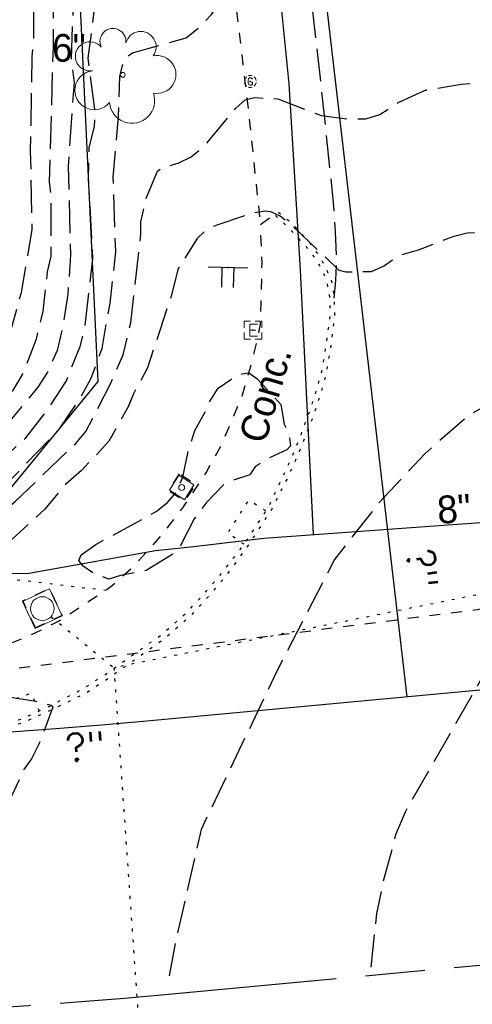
# Model space of a CAD drawing. Extents: x 2462993 to 2469231, y 263261 to 263931.
# Tile 111 of 116: x 2468876 to 2468922, y 263311 to 263410. Entities that reach past the tile are written whole.
import ezdxf
from ezdxf.enums import TextEntityAlignment as Align

# ---------------------------------------------------------------- set-up
doc = ezdxf.new("R2010")
doc.units = 0
doc.header["$LTSCALE"] = 20
doc.header["$MEASUREMENT"] = 0
for name, pattern in [('CL', [2, 0.3, -0.15, 1.4, -0.15]), ('gasex', [0]), ('OhDOT_USTN1', [0.055, 0.014, -0.041]), ('OhDOT_USTN3', [0.22, 0.165, -0.055]), ('OhDOT_USTN5', [0.11, 0.055, -0.055]), ('rowex', [0]), ('waterex', [0])]:
    doc.linetypes.add(name, pattern=pattern)
for name, color, linetype in [('_DBA-EX-IPF', 7, 'Continuous'), ('DR_X_Erosion_Control', 7, 'OhDOT_USTN1'), ('DR_X_Storm_Sewer', 151, 'OhDOT_USTN5'), ('DT_X_Contour_Major', 132, 'OhDOT_USTN3'), ('DT_X_Contour_Minor', 136, 'OhDOT_USTN3'), ('PV_X_Curb', 120, 'OhDOT_USTN1'), ('PV_X_Curb_Ramp', 120, 'OhDOT_USTN1'), ('PV_X_Driveway', 7, 'OhDOT_USTN5'), ('PV_X_EOP', 7, 'OhDOT_USTN3'), ('PV_X_Text', 7, 'Continuous'), ('PV_X_Walk', 120, 'OhDOT_USTN5'), ('RD_X_Concrete_Pad', 9, 'OhDOT_USTN5'), ('RW_X_CL', 6, 'CL'), ('RW_X_Fee_RW', 6, 'rowex'), ('SG_X_Poles', 7, 'Continuous'), ('SG_X_Wiring', 1, 'OhDOT_USTN1'), ('SN_X_Public', 3, 'Continuous'), ('UT_X_Electric_Cells', 1, 'Continuous'), ('UT_X_Gas', 2, 'gasex'), ('UT_X_Gas_Cells', 2, 'Continuous'), ('UT_X_Gas_Text', 7, 'Continuous'), ('UT_X_Water', 133, 'waterex'), ('UT_X_Water_Text', 7, 'Continuous'), ('VG_X_Cells', 3, 'Continuous'), ('VG_X_Text', 7, 'Continuous')]:
    doc.layers.add(name, color=color, linetype=linetype)
doc.layers.add('UT_X_Electric_Cells(Construction)', color=1, linetype='Continuous', lineweight=0)
doc.layers.add('UT_X_Gas_Cells(Construction)', color=2, linetype='Continuous', lineweight=0)
doc.styles.add('Simplex Normal (0.14)', font='Simplex.shx')
doc.styles.add('Straight Normal (0.14) Font 30', font='font30.shx', dxfattribs={"height": 0.14})
doc.styles.add('Straight-Normal', font='font30.shx', dxfattribs={"height": 0.14})

# ---------------------------------------------------------------- blocks, each defined once
blk = doc.blocks.new('TREE')
at = {"layer": 'VG_X_Cells', "color": 3, "linetype": 'Continuous', "lineweight": 0}
blk.add_circle((0, 0), 0.012, dxfattribs=at)
for centre, radius, start, end in [((-0.0492, 0.1684), 0.0658, 354.0047, 205.9741), ((0.0913, 0.1415), 0.0776, 323.83, 165.0376), ((-0.1655, 0.0932), 0.0735, 39.0625, 279.5412), ((0.173, 0.0018), 0.0957, 259.1453, 101.4596), ((-0.1427, -0.0774), 0.0987, 96.1722, 320.5737), ((0.0473, -0.1303), 0.1142, 184.9476, 19.4572)]:
    blk.add_arc(centre, radius, start, end, dxfattribs=at)
blk = doc.blocks.new('SGN2P')
at = {"linetype": 'Continuous'}
for p, q in [((0, 0.08), (0, -0.08)), ((0, 0.024), (-0.08, 0.024)), ((0, -0.024), (-0.08, -0.024))]:
    blk.add_line(p, q, dxfattribs=at)
blk.add_point((0, 0), dxfattribs=at)
blk = doc.blocks.new('ODOT SIGN DOUBLE POST')
blk.add_blockref('SGN2P', (0, 0))
blk = doc.blocks.new('GMH')
at = {"layer": 'UT_X_Gas_Cells', "color": 44, "linetype": 'Continuous', "lineweight": 0, "true_color": 0xa56100, "flags": 128}
blk.add_lwpolyline([(0.44, 0.45), (0.43, 0.51), (0.4, 0.57), (0.34, 0.63), (0.25, 0.7), (0.2, 0.73), (0.15, 0.74), (0.08, 0.75), (-0.06, 0.75), (-0.12, 0.74), (-0.16, 0.73), (-0.21, 0.7), (-0.3, 0.63), (-0.36, 0.55), (-0.39, 0.45), (-0.42, 0.32), (-0.44, 0.14), (-0.44, -0.11), (-0.43, -0.31), (-0.38, -0.47), (-0.31, -0.61), (-0.25, -0.66), (-0.18, -0.7), (-0.05, -0.75), (0.08, -0.75), (0.21, -0.73), (0.25, -0.7), (0.3, -0.68), (0.35, -0.63), (0.4, -0.56), (0.44, -0.45), (0.44, -0.16), (0.2, -0.16)], dxfattribs=at)
at = {"layer": 'UT_X_Gas_Cells', "color": 44, "linetype": 'Continuous', "lineweight": 0, "true_color": 0xa56100}
for start, end in [(130.0806, 170.0721), (70.0577, 110.1061), (10.0169, 50.0392), (190.0169, 230.0392), (250.0577, 290.0473), (310.0114, 350.0264)]:
    blk.add_arc((0, 0), 1.2, start, end, dxfattribs=at)
at = {"layer": 'UT_X_Gas_Cells(Construction)', "color": 44, "linetype": 'Continuous', "lineweight": 30, "true_color": 0xa56100}
blk.add_point((0, 0), dxfattribs=at)
blk = doc.blocks.new('SPOLE')
at = {"layer": 'SG_X_Poles', "color": 7, "linetype": 'Continuous', "lineweight": 0, "flags": 128}
blk.add_lwpolyline([(-0.075, -0.075), (0.075, -0.075), (0.075, 0.075), (-0.075, 0.075), (-0.075, -0.075)], close=True, dxfattribs=at)
at = {"layer": 'SG_X_Poles', "color": 7, "linetype": 'Continuous', "lineweight": 0}
blk.add_circle((0, 0), 0.06, dxfattribs=at)
blk = doc.blocks.new('SPOLE_anno')
at = {"layer": 'SG_X_Poles', "color": 7, "linetype": 'Continuous', "lineweight": 0}
blk.add_blockref('SPOLE', (0, 0), dxfattribs=at)
blk = doc.blocks.new('EBOX')
at = {"layer": 'UT_X_Electric_Cells', "color": 1, "linetype": 'Continuous', "lineweight": 0}
blk.add_line((-0.3, 0), (0.3, 0), dxfattribs=at)
at = {"layer": 'UT_X_Electric_Cells', "color": 1, "linetype": 'Continuous', "lineweight": 0, "flags": 128}
for points in [[(-0.24, 0.9), (-0.9, 0.9), (-0.9, 0.24)], [(0.45, 0.6), (-0.3, 0.6), (-0.3, -0.6), (0.45, -0.6)], [(0.9, 0.24), (0.9, 0.9), (0.24, 0.9)], [(-0.9, -0.24), (-0.9, -0.9), (-0.24, -0.9)], [(0.24, -0.9), (0.9, -0.9), (0.9, -0.24)]]:
    blk.add_lwpolyline(points, dxfattribs=at)
at = {"layer": 'UT_X_Electric_Cells(Construction)', "color": 1, "linetype": 'Continuous', "lineweight": 30}
blk.add_point((0, 0), dxfattribs=at)
blk = doc.blocks.new('SPED')
at = {"layer": 'SG_X_Poles', "color": 7, "linetype": 'Continuous', "lineweight": 0, "flags": 128}
blk.add_lwpolyline([(-0.045, -0.045), (0.045, -0.045), (0.045, 0.045), (-0.045, 0.045), (-0.045, -0.045)], dxfattribs=at)
at = {"layer": 'SG_X_Poles', "color": 7, "linetype": 'Continuous', "lineweight": 0}
blk.add_circle((0, 0), 0.015, dxfattribs=at)

msp = doc.modelspace()

# ---------------------------------------------------------------- linework, layer by layer
at = {"layer": 'DR_X_Erosion_Control', "flags": 128}
msp.add_lwpolyline([(2468641.722, 263385.403), (2468642.192, 263386.009), (2468642.953, 263386.632), (2468643.34, 263386.949), (2468644.095, 263387.128), (2468645.445, 263387.024), (2468647.556, 263386.47), (2468660.497, 263383.812), (2468683.672, 263377.524), (2468709.86, 263370.418), (2468712.324, 263370.245), (2468716.027, 263370.254), (2468718.888, 263370.023), (2468725.79, 263368.17), (2468735.177, 263366.192), (2468749.21, 263363.234), (2468754.114, 263362.201), (2468769.917, 263359.397), (2468797.403, 263355.772), (2468802.551, 263355.409), (2468832.139, 263354.7), (2468853.984, 263354.176), (2468857.542, 263355.513), (2468859.601, 263355.836), (2468865.173, 263355.432), (2468870.402, 263354.463), (2468884.755, 263352.766)], dxfattribs=at)
at = {"layer": 'DR_X_Storm_Sewer', "flags": 128}
msp.add_lwpolyline([(2468858.57, 263342.688), (2468998.67, 263360.555)], dxfattribs=at)
at = {"layer": 'DT_X_Contour_Major', "elevation": 1255, "flags": 128}
msp.add_lwpolyline([(2468825.651, 263308.919), (2468829.385, 263313.859), (2468833.737, 263321.335), (2468834.75, 263324.101), (2468835.721, 263325.468), (2468836.193, 263326.436), (2468838.403, 263329.253), (2468841.093, 263333.091), (2468841.993, 263334.643), (2468842.083, 263335.257), (2468841.935, 263335.556), (2468840.601, 263336.582), (2468836.591, 263338.587), (2468813.09, 263348.056), (2468811.32, 263348.955), (2468809.188, 263350.957), (2468808.536, 263351.865), (2468808.784, 263352.265), (2468811.928, 263353.3), (2468819.746, 263354.87), (2468827.329, 263355.714), (2468837.754, 263355.861), (2468839.476, 263356.196), (2468842.282, 263356.07), (2468848.781, 263356.802), (2468851.544, 263357.68), (2468857.958, 263357.583), (2468861.974, 263357.905), (2468863.988, 263357.882), (2468865.567, 263357.626), (2468867.067, 263358.261), (2468872.159, 263361.541), (2468874.961, 263363.688), (2468880.111, 263369.039), (2468882.297, 263372.342), (2468883.299, 263374.187), (2468884.411, 263377.162), (2468885.209, 263381.727), (2468885.789, 263386.925), (2468885.537, 263394.451), (2468886.068, 263400.66), (2468886.214, 263404.661), (2468886.664, 263406.508), (2468887.493, 263407.009), (2468892.898, 263408.538), (2468894.382, 263409.73), (2468895.472, 263410.908), (2468896.714, 263412.717), (2468897.798, 263413.774), (2468899.417, 263414.731), (2468900.821, 263414.828), (2468903.16, 263414.524), (2468904.872, 263413.92), (2468905.312, 263414.104), (2468908.017, 263414.306), (2468911.592, 263415.798), (2468914.882, 263416.706), (2468916.901, 263417.57), (2468920.621, 263418.152), (2468921.646, 263417.997)], dxfattribs=at)
at = {"layer": 'DT_X_Contour_Minor', "flags": 128}
for points, elevation in [([(2468748.992, 263319.776), (2468752.191, 263323.041), (2468755.107, 263327.868), (2468761.905, 263336.852), (2468766.195, 263341.336), (2468766.275, 263341.964), (2468765.859, 263342.296), (2468764.405, 263342.636), (2468761.628, 263342.877), (2468758.548, 263343.683), (2468757.94, 263344.189), (2468756.254, 263346.564), (2468755.812, 263347.431), (2468755.588, 263351.427), (2468756.652, 263354.014), (2468758.556, 263355.702), (2468759.594, 263356.324), (2468761.223, 263357.753), (2468763.916, 263361.23), (2468766.809, 263363.769), (2468769.958, 263365.609), (2468770.981, 263365.781), (2468778.034, 263365.556), (2468782.025, 263365.258), (2468788.21, 263365.243), (2468795.022, 263365.519), (2468798.575, 263365.889), (2468800.338, 263366.235), (2468801.697, 263366.743), (2468804.86, 263367.167), (2468814.885, 263366.976), (2468819.875, 263367.455), (2468823.086, 263367.554), (2468840.435, 263366.02), (2468847.606, 263365.617), (2468856.486, 263366.024), (2468863.101, 263366.793), (2468865.887, 263367.773), (2468867.815, 263368.747), (2468871.365, 263371.953), (2468873.256, 263374.463), (2468875.008, 263378.337), (2468876.252, 263382.806), (2468877.352, 263389.183), (2468877.191, 263397.14), (2468877.347, 263406.662), (2468877.52, 263408.611), (2468877.437, 263420.255), (2468876.74, 263432.001), (2468875.493, 263444.059), (2468874.125, 263451.043), (2468873.887, 263453.127), (2468873.923, 263455.065), (2468874.535, 263458.45), (2468875.095, 263460.034), (2468876.897, 263461.954), (2468878.035, 263462.886), (2468882.09, 263465.286), (2468884.467, 263466.165), (2468885.482, 263466.764), (2468886.854, 263466.975), (2468888.206, 263467.407), (2468891.255, 263467.728), (2468895.255, 263467.472), (2468897.025, 263468.239), (2468898.892, 263469.329), (2468902.681, 263470.978), (2468906.03, 263472.217), (2468911.196, 263473.655), (2468913.621, 263474.132), (2468915.111, 263474.115)], 1251), ([(2468916.719, 263460.162), (2468913.062, 263459.866), (2468908.164, 263457.946), (2468903.601, 263455.88), (2468900.701, 263455.11), (2468899.007, 263454.226), (2468894.587, 263453.158), (2468892.576, 263452.833), (2468892.022, 263453.055), (2468890.073, 263455.011), (2468887.276, 263455.1), (2468886.041, 263455.406), (2468884.667, 263455.466), (2468882.744, 263456.224), (2468878.017, 263455.572), (2468877.235, 263455.204), (2468877.025, 263454.611), (2468877.164, 263449.855), (2468877.982, 263445.594), (2468877.82, 263444.729), (2468878.352, 263442.39), (2468878.21, 263441.56), (2468878.771, 263438.136), (2468879.018, 263435.107), (2468878.853, 263432.499), (2468879.457, 263414.004), (2468879.458, 263407.668), (2468879.053, 263393.977), (2468879.241, 263392.637), (2468879.22, 263386.482), (2468878.869, 263384.907), (2468878.411, 263380.928), (2468877.735, 263378.118), (2468876.416, 263374.65), (2468875.347, 263372.907), (2468872.495, 263369.639), (2468871.121, 263368.403), (2468867.911, 263366.303), (2468866.107, 263365.314), (2468863.113, 263364.542), (2468856.676, 263363.704), (2468852.484, 263363.535), (2468834.785, 263364.264), (2468827.205, 263365.015), (2468820.588, 263365.099), (2468813.552, 263364.563), (2468809.906, 263364.468), (2468807.324, 263364.74), (2468803.404, 263364.511), (2468796.783, 263363.226), (2468790.191, 263362.668), (2468785.3, 263362.458), (2468783.881, 263362.704), (2468782.675, 263362.661), (2468778.587, 263361.598), (2468775.478, 263357.625), (2468774.658, 263356.926), (2468773.407, 263354.856), (2468772.491, 263352.872), (2468772.397, 263351.856), (2468773.82, 263348.724), (2468774.272, 263344.262), (2468774.65, 263343.279), (2468776.112, 263341.114), (2468776.343, 263341.248), (2468781.283, 263339.913), (2468785.221, 263339.465), (2468785.58, 263339.189), (2468784.846, 263338.197), (2468781.009, 263334.927), (2468776.124, 263329.945), (2468772.791, 263325.429), (2468770.771, 263321.803), (2468769.078, 263319.438), (2468766.855, 263316.982)], 1252), ([(2468918.375, 263446.102), (2468914.772, 263445.837), (2468911.579, 263444.75), (2468907.147, 263442.864), (2468903.647, 263441.668), (2468902.179, 263441.4), (2468898.912, 263440.19), (2468897.053, 263440.115), (2468896.113, 263439.841), (2468895.4, 263439.242), (2468893.947, 263438.795), (2468892.399, 263437.517), (2468889.693, 263436.669), (2468888.274, 263436.531), (2468887.399, 263436.881), (2468885.091, 263438.755), (2468884.675, 263438.768), (2468883.689, 263436.996), (2468883.487, 263436.157), (2468883.451, 263433.909), (2468882.831, 263432.326), (2468882.086, 263429.343), (2468881.808, 263426.263), (2468881.898, 263424.42), (2468881.629, 263423.349), (2468881.336, 263414.966), (2468881.484, 263412.376), (2468881.296, 263406.268), (2468881.57, 263404.016), (2468880.977, 263395.576), (2468881.206, 263386.588), (2468880.953, 263382.657), (2468880.435, 263379.391), (2468879.865, 263376.955), (2468878.893, 263374.78), (2468877.917, 263373.247), (2468875.113, 263369.889), (2468871.903, 263366.598), (2468869.214, 263364.437), (2468866.175, 263362.838), (2468862.676, 263362.228), (2468858.521, 263361.745), (2468855.097, 263361.577), (2468837.718, 263361.979), (2468831.813, 263362.288), (2468828.002, 263362.686), (2468818.313, 263362.6), (2468811.35, 263362.038), (2468805.453, 263362.145), (2468803.11, 263362.005), (2468794.378, 263359.864), (2468791.428, 263359.451), (2468785.063, 263355.993), (2468783.485, 263355.512), (2468783.313, 263355.232), (2468783.504, 263353.064), (2468783.868, 263351.648), (2468785.554, 263348.98), (2468787.229, 263347.255), (2468788.282, 263346.464), (2468790.209, 263343.889), (2468795.414, 263339.088), (2468796.299, 263338.804), (2468797.49, 263338.836), (2468800.619, 263338.543), (2468802.793, 263338.144), (2468803.582, 263337.78), (2468803.918, 263337.454), (2468803.979, 263336.987), (2468803.182, 263335.78), (2468794.784, 263328.008), (2468789.336, 263320.369), (2468785.181, 263314.222)], 1253), ([(2468804.452, 263311.199), (2468805.714, 263313.851), (2468807.442, 263316.964), (2468812.729, 263324.619), (2468816.372, 263328.734), (2468819.106, 263331.541), (2468822.742, 263334.19), (2468823.481, 263334.914), (2468823.8, 263335.573), (2468823.694, 263335.953), (2468822.574, 263336.975), (2468820.904, 263337.916), (2468812.907, 263340.919), (2468806.007, 263344.335), (2468796.407, 263348.77), (2468794.03, 263351.43), (2468793.747, 263352.053), (2468794.163, 263352.668), (2468798.688, 263355.487), (2468800.633, 263356.488), (2468802.879, 263358.595), (2468803.541, 263358.951), (2468808.285, 263359.452), (2468823.616, 263360.132), (2468841.904, 263359.903), (2468848.472, 263360.045), (2468851.493, 263359.731), (2468861.134, 263359.841), (2468864.499, 263360.37), (2468867.625, 263361.371), (2468870.802, 263362.993), (2468873.005, 263364.753), (2468876.714, 263368.155), (2468878.84, 263370.876), (2468880.803, 263373.911), (2468882.188, 263377.36), (2468882.653, 263379.066), (2468883.475, 263386.254), (2468883.048, 263394.232), (2468883.111, 263397.471), (2468883.646, 263399.574), (2468883.722, 263400.882), (2468883.01, 263406.486), (2468883.817, 263412.905), (2468884.363, 263414.805), (2468887.229, 263417.06), (2468887.823, 263417.311), (2468889.699, 263419.342), (2468890.356, 263420.417), (2468891.488, 263420.683), (2468892.13, 263421.021), (2468893.882, 263422.969), (2468896.125, 263426.551), (2468896.752, 263426.905), (2468898.755, 263427.457), (2468900.216, 263427.577), (2468902.071, 263427.452), (2468906.11, 263428.142), (2468908.612, 263428.906), (2468913.233, 263430.859), (2468916.782, 263431.651), (2468920.063, 263431.973)], 1254), ([(2468848.588, 263310.44), (2468848.843, 263310.602), (2468850.953, 263315.043), (2468853.608, 263321.874), (2468854.452, 263325.277), (2468857.292, 263330.196), (2468858.867, 263334.499), (2468859.032, 263336.286), (2468858.438, 263336.517), (2468856.405, 263336.141), (2468855.336, 263336.159), (2468854.351, 263336.402), (2468849.809, 263341.26), (2468847.574, 263342.786), (2468844.861, 263344.266), (2468842.525, 263345.034), (2468841.626, 263345.597), (2468841.05, 263346.265), (2468840.709, 263347.541), (2468840.772, 263347.947), (2468841.984, 263348.717), (2468843.192, 263349.16), (2468845.057, 263349.555), (2468845.498, 263349.892), (2468845.291, 263350.588), (2468844.311, 263352.205), (2468844.73, 263352.596), (2468848.32, 263352.916), (2468848.894, 263353.242), (2468851.424, 263353.541), (2468853.346, 263353.987), (2468853.949, 263353.91), (2468862.526, 263355.128), (2468864.607, 263355.26), (2468867.075, 263356.037), (2468869.138, 263356.925), (2468872.074, 263358.708), (2468875.656, 263361.737), (2468881.739, 263367.579), (2468882.777, 263368.793), (2468885.283, 263373.65), (2468886.527, 263376.528), (2468887.304, 263379.763), (2468888.331, 263388.758), (2468888.311, 263389.953), (2468888.885, 263392.429), (2468890.021, 263395.079), (2468890.445, 263395.431), (2468892.179, 263395.91), (2468893.398, 263396.535), (2468894.839, 263397.71), (2468897.913, 263401.431), (2468898.868, 263402.278), (2468899.792, 263402.505), (2468902.15, 263402.383), (2468906.535, 263400.701), (2468909.156, 263400.364), (2468911.074, 263400.348), (2468912.47, 263400.794), (2468914.336, 263401.999), (2468917.169, 263403.27), (2468920.702, 263403.859), (2468923.218, 263404.038)], 1256), ([(2468925.185, 263387.244), (2468924.985, 263388.628), (2468924.035, 263388.937), (2468921.288, 263388.808), (2468919.937, 263388.491), (2468916.355, 263387.081), (2468914.387, 263386.535), (2468912.928, 263385.512), (2468911.607, 263384.922), (2468909.02, 263384.874), (2468908.357, 263385.047), (2468903.519, 263389.682), (2468902.393, 263390.518), (2468901.454, 263390.977), (2468900.892, 263391.034), (2468899.483, 263390.808), (2468895.998, 263389.629), (2468894.878, 263389.08), (2468894.029, 263388.27), (2468892.057, 263385.155), (2468891.424, 263382.545), (2468888.984, 263375.199), (2468887.587, 263372.598), (2468887.053, 263371.276), (2468885.092, 263367.794), (2468882.325, 263364.835), (2468880.727, 263363.441), (2468878.581, 263360.904), (2468874.201, 263356.878), (2468872.019, 263354.153), (2468870.261, 263352.299), (2468866.066, 263350.462), (2468863.047, 263347.64), (2468861.342, 263345.637), (2468862.062, 263345.57), (2468862.693, 263345.17), (2468863.54, 263344.284), (2468866.932, 263342.711), (2468869.125, 263342.243), (2468873.733, 263342.175), (2468877.712, 263341.556), (2468879.269, 263341.145), (2468879.441, 263340.94), (2468878.03, 263337.214), (2468877.27, 263335.731), (2468876.469, 263334.592), (2468875.027, 263331.445), (2468873.795, 263327.704), (2468870.899, 263313.568), (2468870.218, 263311.858)], 1257), ([(2468927.165, 263370.36), (2468926.718, 263372.658), (2468926.464, 263372.812), (2468924.692, 263372.22), (2468921.475, 263370.428), (2468917.04, 263366.573), (2468912.234, 263361.422), (2468907.891, 263355.86), (2468902.114, 263344.658), (2468894.415, 263328.613), (2468892.001, 263318.077), (2468891.057, 263313.214)], 1258), ([(2468911.609, 263314.704), (2468912.168, 263320.122), (2468912.836, 263323.355), (2468914.105, 263328.077), (2468915.051, 263330.389), (2468926.336, 263350.099), (2468928.838, 263353.587), (2468929.144, 263353.476)], 1259)]:
    msp.add_lwpolyline(points, dxfattribs=dict(at, elevation=elevation))
at = {"layer": 'DT_X_Contour_Minor', "elevation": 1258, "flags": 128}
msp.add_lwpolyline([(2468882.059, 263355.773), (2468882.31, 263356.332), (2468883.783, 263357.38), (2468889.869, 263360.71), (2468891.023, 263361.613), (2468891.832, 263362.549), (2468892.58, 263364.183), (2468893.115, 263366.77), (2468893.785, 263368.885), (2468894.798, 263370.692), (2468894.883, 263371.221), (2468896.146, 263373.164), (2468897.532, 263374.126), (2468898.546, 263374.611), (2468899.23, 263374.697), (2468900.04, 263374.142), (2468902.472, 263371.506), (2468902.821, 263369.516), (2468903.303, 263368.385), (2468903.455, 263367.323), (2468903.059, 263366.943), (2468900.87, 263365.893), (2468899.889, 263365.211), (2468899.333, 263364.421), (2468896.798, 263363.559), (2468894.951, 263361.619), (2468893.704, 263359.952), (2468892.244, 263357.099), (2468891.808, 263356.558), (2468888.845, 263354.746), (2468886.269, 263354.259), (2468885.081, 263353.861), (2468883.475, 263354.517), (2468882.49, 263355.187), (2468882.059, 263355.773)], close=True, dxfattribs=at)
at = {"layer": 'PV_X_Curb', "flags": 128}
msp.add_lwpolyline([(2468843.266, 263336), (2468852.456, 263336.285), (2468858.443, 263336.655), (2468868.099, 263337.538), (2468871.266, 263338.237), (2468876.271, 263339.777), (2468879.051, 263341.031), (2468882.455, 263342.798), (2468884.788, 263344.286), (2468890.508, 263348.342), (2468892.887, 263350.454), (2468894.418, 263352.064), (2468896.307, 263354.251), (2468898.687, 263357.282), (2468901.196, 263361.112), (2468902.651, 263364.153), (2468903.907, 263366.938), (2468904.51, 263368.462), (2468905.41, 263370.92), (2468905.855, 263372.214), (2468906.593, 263374.735), (2468907.102, 263377.872), (2468907.476, 263380.554), (2468907.452, 263382.228), (2468907.119, 263383.996), (2468906.602, 263385.174), (2468905.911, 263386.315), (2468904.976, 263387.54), (2468903.215, 263389.426), (2468901.793, 263390.699), (2468902.087, 263391.056), (2468902.163, 263390.993), (2468903.617, 263389.792), (2468905.396, 263387.843), (2468906.319, 263386.562), (2468906.981, 263385.33), (2468907.563, 263384.06), (2468907.862, 263382.239), (2468907.884, 263380.508), (2468907.564, 263377.79), (2468907.044, 263374.614), (2468906.314, 263372.072), (2468905.881, 263370.738), (2468904.946, 263368.294), (2468904.325, 263366.75), (2468903.061, 263363.944), (2468901.521, 263360.902), (2468899.016, 263357.069), (2468896.724, 263353.953), (2468894.804, 263351.734), (2468893.25, 263350.097), (2468890.841, 263347.956), (2468885.079, 263343.868), (2468882.732, 263342.337), (2468879.243, 263340.659), (2468876.442, 263339.394), (2468871.356, 263337.819), (2468868.191, 263337.114), (2468858.483, 263336.236), (2468852.48, 263335.865), (2468843.271, 263335.567)], dxfattribs=at)
at = {"layer": 'PV_X_Curb_Ramp', "flags": 128}
for points in [[(2468898.768, 263357.405), (2468897.1, 263358.51), (2468899.24, 263361.87), (2468900.972, 263360.77)], [(2468874.184, 263339.135), (2468873.45, 263340.94), (2468877.21, 263342.38), (2468878.041, 263340.575)]]:
    msp.add_lwpolyline(points, dxfattribs=at)
at = {"layer": 'PV_X_Driveway', "flags": 128}
msp.add_lwpolyline([(2468900.283, 263458.44), (2468900.283, 263458.44), (2468899.96, 263458.44), (2468897.71, 263458.21), (2468897.53, 263456.55), (2468897.39, 263455.66), (2468897.23, 263454.64), (2468897.02, 263453.76), (2468896.8, 263453.17), (2468896.15, 263451.78), (2468895.41, 263450.41), (2468894.01, 263448.12), (2468896.15, 263429.31), (2468897.31, 263417.4), (2468897.88, 263412.2), (2468899.07, 263402.19), (2468900.41, 263389.69)], dxfattribs=at)
at = {"layer": 'PV_X_EOP', "flags": 128}
msp.add_lwpolyline([(2468907.861, 263382.247), (2468908.04, 263384.06), (2468908.11, 263386.52), (2468908, 263388.94), (2468907.79, 263391.9), (2468906.72, 263402.17), (2468902.35, 263440.83), (2468899.87, 263461.96), (2468898.97, 263468.74), (2468898.37, 263472.05), (2468895.07, 263471.75), (2468891.86, 263471.46), (2468891.09, 263471.39), (2468890.7, 263480.59), (2468889.67, 263485.09), (2468893.33, 263485.45), (2468893.19, 263486.06), (2468889.21, 263489.15), (2468888.17, 263492.5), (2468888.07, 263495.35), (2468887.59, 263499.83), (2468886.92, 263503.28), (2468886.34, 263504.68), (2468886, 263506.45), (2468886.15, 263507.97), (2468885.64, 263509.69), (2468885.11, 263514.1), (2468885.35, 263518.18), (2468885.07, 263520.76), (2468883.81, 263526.29), (2468885.04, 263527.58), (2468883.87, 263536.89), (2468883.09, 263546.64), (2468880.97, 263560.62), (2468878.98, 263560.83), (2468878.45, 263567.72), (2468878.05, 263585.58), (2468876.15, 263605.26), (2468880.17, 263605.79), (2468879.11, 263613.72), (2468879.11, 263613.72), (2468879.11, 263614.21), (2468878.69, 263615.36), (2468877.82, 263625.98)], dxfattribs=at)
at = {"layer": 'PV_X_Walk', "flags": 128}
msp.add_lwpolyline([(2468843.21, 263341.09), (2468849.3, 263342.39), (2468858.7, 263344.64), (2468860.74, 263344.38), (2468863.69, 263344.25), (2468866.4, 263344.39), (2468868.88, 263344.93), (2468877.06, 263348.16), (2468880.15, 263349.69), (2468885.3, 263353.13), (2468887.72, 263355.29), (2468890.72, 263358.65), (2468892.64, 263361.19), (2468894.91, 263364.61), (2468896.51, 263367.5), (2468897.72, 263370.38), (2468898.53, 263372.29), (2468898.53, 263372.29), (2468899.62, 263376.03), (2468900.11, 263378.08), (2468900.41, 263379.67), (2468900.47, 263381.8), (2468900.56, 263385.14), (2468900.58, 263385.77), (2468900.41, 263389.69), (2468901.8, 263390.7)], dxfattribs=at)
at = {"layer": 'RD_X_Concrete_Pad', "elevation": 1257.995, "flags": 128}
msp.add_lwpolyline([(2468892.18, 263364.504), (2468891.112, 263362.823), (2468892.793, 263361.755), (2468893.861, 263363.436)], close=True, dxfattribs=at)
at = {"layer": 'RD_X_Concrete_Pad', "flags": 128}
msp.add_lwpolyline([(2468877.68, 263348.95), (2468876.4, 263351.69), (2468879.08, 263352.95), (2468880.36, 263350.21)], close=True, dxfattribs=at)
at = {"layer": 'RW_X_CL', "flags": 128}
msp.add_lwpolyline([(2464096.737, 263676.314, -0.043713), (2464761.3, 263641.067), (2466151.717, 263444.621, 0.061457), (2467087.033, 263428.16), (2468050.516, 263529.858, -0.138469), (2468357.403, 263477.171), (2468591.659, 263365.392, 0.135318), (2468891.492, 263312.004), (2469004.292, 263322.501, -0.03812), (2469222.389, 263326.119)], format="xyb", dxfattribs=at)
at = {"layer": 'RW_X_Fee_RW', "flags": 128}
msp.add_lwpolyline([(2468178.457, 263849.692), (2468174.269, 263649.736), (2468173.16, 263596.743), (2468179.976, 263579.154), (2468292.438, 263561.137), (2468467.585, 263532.072), (2468500.466, 263519.707), (2468620.907, 263440.365), (2468620.687, 263442.619), (2468671.341, 263446.393), (2468681.781, 263408.769), (2468689.776, 263404.629), (2468750.735, 263388.722), (2468798.706, 263362.643), (2468874.108, 263361.742), (2468883.998, 263373.849), (2468872.829, 263609.873)], dxfattribs=at)
at = {"layer": 'SG_X_Wiring', "elevation": 1276.211}
for points in [[(2468961.003, 263360.054), (2468885.599, 263344.931)], [(2468879.251, 263350.085), (2468885.599, 263344.931), (2468889.967, 263282.285), (2468882.398, 263273.175)]]:
    msp.add_lwpolyline(points, dxfattribs=at)
at = {"layer": 'UT_X_Gas', "flags": 128}
for points in [[(2468905.784, 263358.372), (2468904.471, 263385.091), (2468903.308, 263403.901), (2468900.959, 263427.486), (2468898.813, 263452.427), (2468898.224, 263461.201)], [(2468634.863, 263391.561), (2468659.531, 263381.392), (2468672.659, 263377.079), (2468716.358, 263364.369), (2468735.277, 263360.623), (2468762.879, 263355.333), (2468792.065, 263352.979), (2468822.03, 263351.827), (2468844.202, 263353.095), (2468862.057, 263354.522), (2468876.823, 263354.447), (2468889.811, 263356.781), (2468893.669, 263357.158), (2468900.745, 263358.008), (2468940.371, 263360.867)]]:
    msp.add_lwpolyline(points, dxfattribs=at)
at = {"layer": 'UT_X_Water', "flags": 128}
msp.add_lwpolyline([(2468881.921, 263628.048), (2468915.199, 263342.007)], dxfattribs=at)
msp.add_lwpolyline([(2468578.966, 263402.116), (2468603.579, 263390.371, 0.135318), (2468888.927, 263339.563), (2469004.011, 263350.272)], format="xyb", dxfattribs=at)

# ---------------------------------------------------------------- block references
at = {"layer": '_DBA-EX-IPF', "xscale": 20, "yscale": 20, "zscale": 20, "rotation": 57.5712319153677}
msp.add_blockref('SPED', (2468892.45, 263363.13), dxfattribs=at)
at = {"layer": 'SG_X_Poles', "xscale": 20, "yscale": 20, "zscale": 20, "rotation": 25.18052848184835}
msp.add_blockref('SPOLE_anno', (2468878.37, 263350.9), dxfattribs=at)
at = {"layer": 'SN_X_Public', "xscale": 25.00000000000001, "yscale": 25.00000000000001, "zscale": 25.00000000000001, "rotation": 88.34916203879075}
msp.add_blockref('ODOT SIGN DOUBLE POST', (2468897.119, 263385.354), dxfattribs=at)
at = {"layer": 'UT_X_Electric_Cells'}
msp.add_blockref('EBOX', (2468899.649, 263379.014), dxfattribs=at)
at = {"layer": 'UT_X_Gas_Cells', "xscale": 0.5, "yscale": 0.5, "zscale": 0.5}
msp.add_blockref('GMH', (2468899.382, 263404.129), dxfattribs=at)
at = {"layer": 'VG_X_Cells', "xscale": 20, "yscale": 20, "zscale": 20}
msp.add_blockref('TREE', (2468886.49, 263404.8, 1249.82), dxfattribs=at)

# ---------------------------------------------------------------- texts
at = {"layer": 'PV_X_Text', "insert": (2468900.914, 263372.506), "char_height": 2.8, "width": 23.46667, "attachment_point": 5, "rotation": 73.75156, "style": 'Straight-Normal'}
msp.add_mtext('Conc.', dxfattribs=at)
at = {"layer": 'UT_X_Gas_Text', "style": 'Straight Normal (0.14) Font 30'}
msp.add_text('8"', height=2.8, rotation=4.12696, dxfattribs=at).set_placement((2468919.969, 263360.973), align=Align.MIDDLE_CENTER)
at = {"layer": 'UT_X_Water_Text', "char_height": 2.8, "attachment_point": 5, "style": 'Simplex Normal (0.14)'}
for insert, rotation in [((2468916.754, 263354.97), 276.63592), ((2468882.711, 263336.982), 4.57667)]:
    msp.add_mtext('?"', dxfattribs=dict(at, insert=insert, rotation=rotation))
at = {"layer": 'VG_X_Text', "style": 'Straight Normal (0.14) Font 30'}
msp.add_text('6"', height=2.8, dxfattribs=at).set_placement((2468881.053, 263407.525, 94.1), align=Align.MIDDLE_CENTER)

doc.saveas('drawing.dxf')
